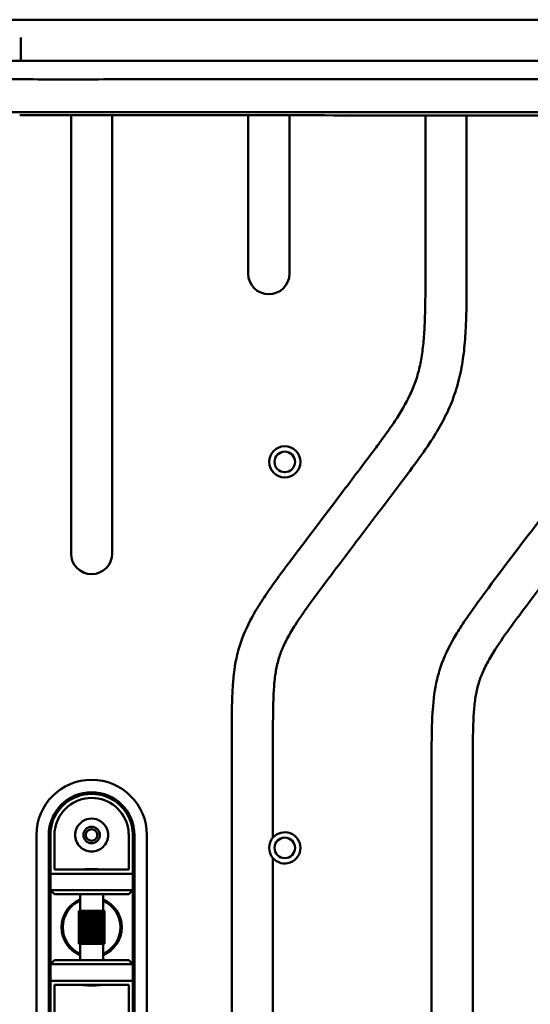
# Model space of a CAD drawing. Header units: millimetres. Extents: x 0 to 4686, y -120 to 1682.
# Tile 213 of 213: x 1497 to 1559, y 1116 to 1236. Entities that reach past the tile are written whole.
import ezdxf

# ---------------------------------------------------------------- set-up
doc = ezdxf.new("R2010")
doc.units = ezdxf.units.MM
doc.header["$LTSCALE"] = 2
doc.layers.add('Sichtbar (ISO)', color=7, linetype='Continuous', lineweight=50)

msp = doc.modelspace()

# ---------------------------------------------------------------- linework, layer by layer
at = {"layer": 'Sichtbar (ISO)'}
for p, q in [((1505.8653, 1230.6471), (1563.1099, 1230.6471)), ((1503.1099, 1224.0381), (1503.1099, 1170.8291)), ((1508.1099, 1170.8291), (1508.1099, 1224.0382)), ((1524.6099, 1224.0377), (1524.6099, 1204.8156)), ((1529.6099, 1204.8156), (1529.6099, 1224.0371)), ((1537.1612, 1224.1646), (1537.1611, 1224.1646)), ((1546.1099, 1224.0228), (1546.1099, 1204.9914)), ((1551.1099, 1204.9914), (1551.1099, 1224.0209)), ((1522.6099, 1148.7601), (1522.6099, 1074.9341)), ((1527.6099, 1136.3274), (1527.6099, 1148.7601)), ((1546.8599, 1145.7721), (1546.8599, 1077.9221)), ((1551.8599, 1077.9221), (1551.8599, 1145.7721)), ((1498.9099, 1086.6471), (1498.9099, 1136.6471)), ((1500.4099, 1086.6471), (1500.4099, 1136.6471)), ((1500.6099, 1136.6471), (1500.6099, 1131.9471)), ((1501.1099, 1136.7197), (1501.1099, 1132.4471)), ((1510.1099, 1132.4471), (1510.1099, 1136.7199)), ((1510.6099, 1131.9471), (1510.6099, 1136.6471)), ((1510.8099, 1136.6471), (1510.8099, 1086.6471)), ((1512.3099, 1136.6471), (1512.3099, 1086.6471)), ((1527.6099, 1089.4574), (1527.6099, 1133.8368)), ((1501.1099, 1132.4471), (1510.1099, 1132.4471)), ((1500.6099, 1131.9471), (1500.6099, 1129.9471)), ((1500.6099, 1131.9471), (1510.6099, 1131.9471)), ((1510.6099, 1129.9471), (1510.6099, 1131.9471)), ((1500.6099, 1120.9471), (1500.6099, 1129.9471)), ((1500.6099, 1129.9471), (1501.1099, 1129.4471)), ((1510.6099, 1129.9471), (1500.6099, 1129.9471)), ((1510.1099, 1129.4471), (1510.6099, 1129.9471)), ((1510.6099, 1129.9471), (1510.6099, 1120.9471)), ((1510.1099, 1129.4471), (1501.1099, 1129.4471)), ((1504.2099, 1127.4471), (1504.2099, 1129.4471)), ((1507.0099, 1127.4471), (1507.0099, 1129.4471)), ((1504.0601, 1127.4471), (1504.0601, 1123.4471)), ((1504.0834, 1127.4471), (1504.0601, 1127.4471)), ((1504.1443, 1127.4471), (1504.0834, 1127.4471)), ((1504.0834, 1127.4471), (1504.0834, 1123.4471)), ((1504.2413, 1127.4471), (1504.1443, 1127.4471)), ((1504.1443, 1127.4471), (1504.1443, 1123.4471)), ((1504.372, 1127.4471), (1504.2413, 1127.4471)), ((1504.2413, 1127.4471), (1504.2413, 1123.4471)), ((1504.5304, 1127.4471), (1504.372, 1127.4471)), ((1504.372, 1127.4471), (1504.372, 1123.4471)), ((1504.5332, 1127.4471), (1504.5304, 1127.4471)), ((1504.5304, 1123.4471), (1504.5304, 1127.4471)), ((1504.6931, 1127.4471), (1504.5332, 1127.4471)), ((1504.5332, 1127.4471), (1504.5332, 1123.4471)), ((1504.6931, 1127.4471), (1504.7208, 1127.4471)), ((1504.6931, 1123.4471), (1504.6931, 1127.4471)), ((1504.7208, 1127.4471), (1504.8783, 1127.4471)), ((1504.7208, 1127.4471), (1504.7208, 1123.4471)), ((1504.9304, 1127.4471), (1504.8783, 1127.4471)), ((1504.8783, 1123.4471), (1504.8783, 1127.4471)), ((1505.0816, 1127.4471), (1504.9304, 1127.4471)), ((1504.9304, 1127.4471), (1504.9304, 1123.4471)), ((1505.1567, 1127.4471), (1505.0816, 1127.4471)), ((1505.0816, 1123.4471), (1505.0816, 1127.4471)), ((1505.2979, 1127.4471), (1505.1567, 1127.4471)), ((1505.1567, 1127.4471), (1505.1567, 1123.4471)), ((1505.3942, 1127.4471), (1505.2979, 1127.4471)), ((1505.2979, 1123.4471), (1505.2979, 1127.4471)), ((1505.5219, 1127.4471), (1505.3942, 1127.4471)), ((1505.3942, 1127.4471), (1505.3942, 1123.4471)), ((1505.6369, 1127.4471), (1505.5219, 1127.4471)), ((1505.5219, 1123.4471), (1505.5219, 1127.4471)), ((1505.748, 1127.4471), (1505.6369, 1127.4471)), ((1505.6369, 1127.4471), (1505.6369, 1123.4471)), ((1505.879, 1127.4471), (1505.748, 1127.4471)), ((1505.748, 1123.4471), (1505.748, 1127.4471)), ((1505.9708, 1127.4471), (1505.879, 1127.4471)), ((1505.879, 1127.4471), (1505.879, 1123.4471)), ((1506.1145, 1127.4471), (1505.9708, 1127.4471)), ((1505.9708, 1123.4471), (1505.9708, 1127.4471)), ((1506.1846, 1127.4471), (1506.1145, 1127.4471)), ((1506.1145, 1127.4471), (1506.1145, 1123.4471)), ((1506.3376, 1127.4471), (1506.1846, 1127.4471)), ((1506.1846, 1123.4471), (1506.1846, 1127.4471)), ((1506.3843, 1127.4471), (1506.3376, 1127.4471)), ((1506.3376, 1127.4471), (1506.3376, 1123.4471)), ((1506.5427, 1127.4471), (1506.3843, 1127.4471)), ((1506.3843, 1123.4471), (1506.3843, 1127.4471)), ((1506.565, 1127.4471), (1506.5427, 1127.4471)), ((1506.5427, 1127.4471), (1506.5427, 1123.4471)), ((1506.7249, 1127.4471), (1506.565, 1127.4471)), ((1506.565, 1123.4471), (1506.565, 1127.4471)), ((1506.7249, 1127.4471), (1506.8796, 1127.4471)), ((1506.7249, 1127.4471), (1506.7249, 1123.4471)), ((1507.003, 1127.4471), (1506.8796, 1127.4471)), ((1506.8796, 1127.4471), (1506.8796, 1123.4471)), ((1507.0922, 1127.4471), (1507.003, 1127.4471)), ((1507.003, 1127.4471), (1507.003, 1123.4471)), ((1507.1448, 1127.4471), (1507.0922, 1127.4471)), ((1507.0922, 1127.4471), (1507.0922, 1123.4471)), ((1507.1597, 1127.4471), (1507.1448, 1127.4471)), ((1507.1448, 1127.4471), (1507.1448, 1123.4471)), ((1507.1597, 1127.4471), (1507.1597, 1123.4471)), ((1504.0601, 1123.4471), (1504.0834, 1123.4471)), ((1504.0834, 1123.4471), (1504.1443, 1123.4471)), ((1504.1443, 1123.4471), (1504.2413, 1123.4471)), ((1504.2099, 1121.4471), (1504.2099, 1123.4471)), ((1504.2413, 1123.4471), (1504.372, 1123.4471)), ((1504.372, 1123.4471), (1504.5304, 1123.4471)), ((1504.5304, 1123.4471), (1504.5332, 1123.4471)), ((1504.5332, 1123.4471), (1504.6931, 1123.4471)), ((1504.6931, 1123.4471), (1504.7208, 1123.4471)), ((1504.7208, 1123.4471), (1504.8783, 1123.4471)), ((1504.8783, 1123.4471), (1504.9304, 1123.4471)), ((1504.9304, 1123.4471), (1505.0816, 1123.4471)), ((1505.0816, 1123.4471), (1505.1567, 1123.4471)), ((1505.1567, 1123.4471), (1505.2979, 1123.4471)), ((1505.2979, 1123.4471), (1505.3942, 1123.4471)), ((1505.3942, 1123.4471), (1505.5219, 1123.4471)), ((1505.5219, 1123.4471), (1505.6369, 1123.4471)), ((1505.6369, 1123.4471), (1505.748, 1123.4471)), ((1505.748, 1123.4471), (1505.879, 1123.4471)), ((1505.879, 1123.4471), (1505.9708, 1123.4471)), ((1505.9708, 1123.4471), (1506.1145, 1123.4471)), ((1506.1145, 1123.4471), (1506.1846, 1123.4471)), ((1506.1846, 1123.4471), (1506.3376, 1123.4471)), ((1506.3376, 1123.4471), (1506.3843, 1123.4471)), ((1506.3843, 1123.4471), (1506.5427, 1123.4471)), ((1506.5427, 1123.4471), (1506.565, 1123.4471)), ((1506.565, 1123.4471), (1506.7249, 1123.4471)), ((1506.7249, 1123.4471), (1506.8796, 1123.4471)), ((1506.8796, 1123.4471), (1507.003, 1123.4471)), ((1507.003, 1123.4471), (1507.0922, 1123.4471)), ((1507.0099, 1121.4471), (1507.0099, 1123.4471)), ((1507.0922, 1123.4471), (1507.1448, 1123.4471)), ((1507.1448, 1123.4471), (1507.1597, 1123.4471)), ((1501.1099, 1121.4471), (1500.6099, 1120.9471)), ((1500.6099, 1120.9471), (1510.6099, 1120.9471)), ((1500.6099, 1120.9471), (1500.6099, 1118.9471)), ((1501.1099, 1121.4471), (1510.1099, 1121.4471)), ((1510.6099, 1120.9471), (1510.1099, 1121.4471)), ((1510.6099, 1118.9471), (1510.6099, 1120.9471)), ((1510.6099, 1118.9471), (1500.6099, 1118.9471)), ((1500.6099, 1118.9471), (1500.6099, 1113.4471)), ((1501.1099, 1118.4471), (1501.1099, 1113.4471)), ((1510.1099, 1118.4471), (1501.1099, 1118.4471)), ((1510.1099, 1113.4471), (1510.1099, 1118.4471)), ((1510.6099, 1113.4471), (1510.6099, 1118.9471))]:
    msp.add_line(p, q, dxfattribs=at)
for centre, radius in [((1529.0449, 1181.9521), 1.9), ((1529.0449, 1181.9521), 1.25), ((1505.6099, 1136.6471), 1), ((1505.6099, 1136.6471), 0.7), ((1529.0449, 1135.0821), 1.25)]:
    msp.add_circle(centre, radius, dxfattribs=at)
for centre, radius, start, end in [((1527.1099, 1204.8156), 2.5, 180, 0), ((1505.6099, 1170.8291), 2.5, 180, 0), ((1505.6099, 1136.6471), 6.7, 0, 180), ((1505.6099, 1136.6471), 5.2, 0, 180), ((1505.6099, 1136.6471), 5, 10.247389, 169.764207), ((1505.6099, 1136.6471), 4.5, 10.24113, 169.759695), ((1505.6099, 1136.6471), 2, 23.578178, 156.421822), ((1529.0449, 1135.0821), 1.9, 139.048369, 220.951631), ((1529.0449, 1135.0821), 1.9, 220.951631, 139.048369), ((1505.6099, 1125.4471), 3.65, 112.554474, 247.445526), ((1505.6099, 1125.4471), 3.5, 113.578178, 246.421822), ((1505.6099, 1125.4471), 3.65, 292.554474, 67.445526), ((1505.6099, 1125.4471), 3.5, 293.578178, 66.421822)]:
    msp.add_arc(centre, radius, start, end, dxfattribs=at)
msp.add_ellipse((1491.3376, 268.8585), major_axis=(1021.975, 47.718), ratio=0.9448487, start_param=1.52114762, end_param=1.52360702, dxfattribs=at)
for points, knots in [([(1497.0257, 1235.6476), (1498.4917, 1235.6482), (1499.9659, 1235.6486), (1502.9187, 1235.6486), (1504.3919, 1235.6481), (1505.8651, 1235.6471)], [-0.885834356, -0.885834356, -0.885834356, -0.885834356, -0.441978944, -0.441978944, -0.000001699, -0.000001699, -0.000001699, -0.000001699]), ([(1505.8651, 1235.6471), (1515.4059, 1235.6471), (1524.9467, 1235.6471), (1544.0283, 1235.6471), (1553.5691, 1235.6471), (1563.1099, 1235.6478)], [0.0000017, 0.0000017, 0.0000017, 0.0000017, 2.86224091, 2.86224091, 5.72448013, 5.72448013, 5.72448013, 5.72448013]), ([(1497.0255, 1233.4831), (1497.0255, 1233.0728), (1497.0254, 1232.1595), (1497.0253, 1231.5923), (1497.0253, 1231.1197), (1497.0252, 1230.6471)], [0, 0, 0, 0, 0.17909379, 0.17909379, 1.0745623, 1.0745623, 1.0745623, 1.0745623]), ([(1494.4806, 1230.6471), (1494.8982, 1230.6471), (1495.3294, 1230.647), (1495.8424, 1230.6471), (1495.9486, 1230.6472), (1496.1363, 1230.6471), (1496.2156, 1230.647), (1496.4774, 1230.6471), (1496.5421, 1230.6477), (1496.7495, 1230.647), (1496.7837, 1230.6463), (1496.8631, 1230.6471), (1496.8762, 1230.6474), (1496.8933, 1230.6477), (1496.899, 1230.6477), (1496.9098, 1230.6478), (1496.9148, 1230.6478), (1496.9283, 1230.6477), (1496.9351, 1230.6475), (1496.9528, 1230.6467), (1496.9594, 1230.6463), (1496.9683, 1230.6461), (1496.9708, 1230.6461), (1496.9884, 1230.6465), (1496.9908, 1230.6491), (1497.0006, 1230.6503), (1497.0024, 1230.6504), (1497.005, 1230.6504), (1497.0059, 1230.6504), (1497.0123, 1230.6501), (1497.0184, 1230.6489), (1497.0252, 1230.6471)], [0.000001, 0.000001, 0.000001, 0.000001, 0.125299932, 0.125299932, 0.158073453, 0.158073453, 0.1830506, 0.1830506, 0.239604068, 0.239604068, 0.283323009, 0.283323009, 0.299335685, 0.299335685, 0.307439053, 0.307439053, 0.314531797, 0.314531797, 0.326560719, 0.326560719, 0.333924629, 0.333924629, 0.336740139, 0.336740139, 0.354143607, 0.354143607, 0.357898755, 0.357898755, 0.35980704, 0.35980704, 0.371638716, 0.371638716, 0.371638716, 0.371638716]), ([(1497.0252, 1230.6471), (1497.7276, 1230.6471), (1499.4326, 1230.6472), (1502.8209, 1230.6472), (1504.3368, 1230.6472), (1505.8653, 1230.6471)], [0.000004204, 0.000004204, 0.000004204, 0.000004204, 0.210709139, 0.210709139, 0.384638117, 0.384638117, 0.384638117, 0.384638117]), ([(1474.7367, 1228.3378), (1476.0348, 1228.3439), (1477.9012, 1228.3755), (1481.169, 1228.395), (1481.8377, 1228.3973), (1483.4339, 1228.4026), (1484.3614, 1228.4071), (1485.8448, 1228.4099), (1486.3962, 1228.4099), (1488.3877, 1228.4152), (1489.8646, 1228.437), (1492.303, 1228.4541), (1493.3106, 1228.4509), (1496.2744, 1228.4283), (1498.0015, 1228.3982), (1506.0773, 1228.4012), (1508.2778, 1228.416), (1520.3992, 1228.4191), (1521.3406, 1228.4162), (1534.41, 1228.4164), (1537.8602, 1228.4169), (1544.4892, 1228.4159), (1547.17, 1228.415), (1552.9184, 1228.4117), (1554.5597, 1228.41), (1556.703, 1228.4088), (1557.9795, 1228.4103), (1559.9128, 1228.4208), (1561.0058, 1228.427), (1563.1639, 1228.4083), (1564.3289, 1228.3721), (1565.8748, 1228.2451), (1566.3826, 1228.1893), (1567.1257, 1228.0781), (1567.3623, 1228.0382), (1567.7125, 1227.9718), (1567.8267, 1227.9489), (1567.9967, 1227.913), (1568.0528, 1227.9009), (1568.1638, 1227.8762), (1568.2176, 1227.864), (1568.2749, 1227.8507)], [0.00064152, 0.00064152, 0.00064152, 0.00064152, 0.46958918, 0.46958918, 0.5887299, 0.5887299, 0.75038009, 0.75038009, 0.84548729, 0.84548729, 1.09333099, 1.09333099, 1.27615685, 1.27615685, 1.63264929, 1.63264929, 1.86820198, 1.86820198, 1.99757367, 1.99757367, 2.0500473, 2.0500473, 2.08558096, 2.08558096, 2.12636633, 2.12636633, 2.18642292, 2.18642292, 2.21732913, 2.21732913, 2.26239971, 2.26239971, 2.28456558, 2.28456558, 2.29497002, 2.29497002, 2.3000167, 2.3000167, 2.30250313, 2.30250313, 2.30494757, 2.30494757, 2.30494757, 2.30494757]), ([(1493.4367, 1224.4134), (1497.521, 1224.415), (1503.7491, 1224.4141), (1517.8831, 1224.413), (1521.7723, 1224.4128), (1529.5457, 1224.4125), (1533.4119, 1224.4124), (1537.2909, 1224.4128)], [-5.46000316, -5.46000316, -5.46000316, -5.46000316, -2.33417845, -2.33417845, -1.16377236, -1.16377236, -0.00007055, -0.00007055, -0.00007055, -0.00007055]), ([(1537.2909, 1224.4128), (1541.4873, 1224.4121), (1545.563, 1224.4041), (1550.6562, 1224.4052), (1551.6395, 1224.4059), (1554.3468, 1224.4099), (1555.5934, 1224.4139), (1558.7439, 1224.4166), (1559.8325, 1224.4142), (1561.131, 1224.4062)], [-1.69932373, -1.69932373, -1.69932373, -1.69932373, -0.9096787, -0.9096787, -0.72079787, -0.72079787, -0.38955845, -0.38955845, -0.00000103, -0.00000103, -0.00000103, -0.00000103]), ([(1496.8879, 1224.0388), (1497.6512, 1224.0387), (1498.4587, 1224.0385), (1499.9678, 1224.0383), (1500.7592, 1224.0381), (1501.542, 1224.0382)], [0.00005086, 0.00005086, 0.00005086, 0.00005086, 0.229043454, 0.229043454, 0.471567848, 0.471567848, 0.471567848, 0.471567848]), ([(1537.0931, 1224.0341), (1531.404, 1224.0374), (1525.344, 1224.0378), (1519.0457, 1224.038), (1517.5147, 1224.038), (1509.2223, 1224.0382), (1506.5672, 1224.0382), (1501.542, 1224.0382)], [-2.91198707, -2.91198707, -2.91198707, -2.91198707, -1.84900486, -1.84900486, -1.50763612, -1.50763612, -0.0000333, -0.0000333, -0.0000333, -0.0000333]), ([(1558.8312, 1224.027), (1555.2749, 1224.032), (1551.1397, 1224.0191), (1544.1947, 1224.0237), (1540.5896, 1224.0309), (1537.0931, 1224.0341)], [-2.05485492, -2.05485492, -2.05485492, -2.05485492, -1.049251, -1.049251, 0, 0, 0, 0]), ([(1558.8312, 1224.027), (1559.1642, 1224.0265), (1559.4972, 1224.0257), (1560.1626, 1224.0235), (1560.4951, 1224.0221), (1560.8275, 1224.0203)], [-0.199629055, -0.199629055, -0.199629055, -0.199629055, -0.099729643, -0.099729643, -0.000001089, -0.000001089, -0.000001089, -0.000001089]), ([(1522.6099, 1148.7601), (1522.6099, 1150.0952), (1522.6099, 1151.4309), (1522.6463, 1152.7652), (1522.6651, 1153.4535), (1522.6936, 1154.1414), (1522.7423, 1154.8285), (1522.8312, 1156.0826), (1522.9875, 1157.3342), (1523.2798, 1158.557), (1523.4366, 1159.2128), (1523.6325, 1159.8603), (1523.8674, 1160.4925), (1524.3124, 1161.6907), (1524.8974, 1162.8336), (1525.5509, 1163.9335), (1525.909, 1164.5363), (1526.2878, 1165.1261), (1526.6784, 1165.7082), (1527.0951, 1166.3289), (1527.5252, 1166.9409), (1527.963, 1167.5473), (1528.4652, 1168.243), (1528.9773, 1168.9314), (1529.491, 1169.6187), (1531.6346, 1172.4873), (1533.8035, 1175.3367), (1535.9654, 1178.1919), (1537.0854, 1179.671), (1538.2035, 1181.1515), (1539.3166, 1182.6353), (1539.6775, 1183.1165), (1540.038, 1183.5979), (1540.3958, 1184.0817), (1540.6643, 1184.4446), (1540.9313, 1184.8088), (1541.1952, 1185.1748), (1541.6083, 1185.7476), (1542.0139, 1186.325), (1542.4047, 1186.9131), (1543.0971, 1187.9555), (1543.7426, 1189.0318), (1544.2702, 1190.1655), (1544.5184, 1190.6988), (1544.7404, 1191.2447), (1544.9308, 1191.8011), (1545.0426, 1192.1281), (1545.1435, 1192.4588), (1545.2337, 1192.7923), (1545.3969, 1193.3955), (1545.5251, 1194.0081), (1545.6277, 1194.6247), (1545.7379, 1195.2874), (1545.8186, 1195.9545), (1545.8802, 1196.6233), (1545.9466, 1197.3433), (1545.9909, 1198.0651), (1546.0223, 1198.7874), (1546.0567, 1199.5782), (1546.0756, 1200.3695), (1546.0878, 1201.1608), (1546.1075, 1202.4375), (1546.1099, 1203.7145), (1546.1099, 1204.9914)], [0, 0, 0, 0, 0.06359954, 0.06359954, 0.06359954, 0.09640429, 0.09640429, 0.09640429, 0.15628374, 0.15628374, 0.15628374, 0.18839964, 0.18839964, 0.18839964, 0.24926502, 0.24926502, 0.24926502, 0.28262286, 0.28262286, 0.28262286, 0.31819671, 0.31819671, 0.31819671, 0.35901071, 0.35901071, 0.35901071, 0.52935644, 0.52935644, 0.52935644, 0.61760272, 0.61760272, 0.61760272, 0.64621942, 0.64621942, 0.64621942, 0.66768788, 0.66768788, 0.66768788, 0.70128061, 0.70128061, 0.70128061, 0.7608135, 0.7608135, 0.7608135, 0.78881425, 0.78881425, 0.78881425, 0.80527165, 0.80527165, 0.80527165, 0.83503816, 0.83503816, 0.83503816, 0.86703293, 0.86703293, 0.86703293, 0.90147254, 0.90147254, 0.90147254, 0.93917426, 0.93917426, 0.93917426, 1, 1, 1, 1]), ([(1551.1099, 1204.9914), (1551.1099, 1203.416), (1551.1098, 1201.8404), (1551.0741, 1200.2654), (1551.0561, 1199.4705), (1551.029, 1198.6758), (1550.9853, 1197.8818), (1550.9346, 1196.959), (1550.8615, 1196.0372), (1550.7497, 1195.1198), (1550.64, 1194.2205), (1550.4932, 1193.3254), (1550.2937, 1192.4416), (1550.0947, 1191.5602), (1549.8434, 1190.6901), (1549.5349, 1189.8408), (1549.233, 1189.0096), (1548.8763, 1188.1984), (1548.478, 1187.4082), (1548.0883, 1186.6352), (1547.6588, 1185.8824), (1547.2014, 1185.1473), (1546.6476, 1184.2573), (1546.0527, 1183.3933), (1545.443, 1182.5402), (1544.6247, 1181.3954), (1543.7796, 1180.2702), (1542.933, 1179.1462), (1541.6245, 1177.4091), (1540.3125, 1175.6749), (1538.9998, 1173.9409), (1537.6827, 1172.2011), (1536.365, 1170.4615), (1535.0504, 1168.7199), (1534.1101, 1167.4742), (1533.1715, 1166.2275), (1532.2536, 1164.9649), (1531.5885, 1164.05), (1530.9342, 1163.1267), (1530.3275, 1162.1726), (1529.9825, 1161.6302), (1529.6529, 1161.0778), (1529.3508, 1160.5104), (1529.0931, 1160.0266), (1528.8554, 1159.5318), (1528.653, 1159.0228), (1528.4664, 1158.5536), (1528.3097, 1158.0723), (1528.1851, 1157.5832), (1528.0525, 1157.0627), (1527.9563, 1156.5335), (1527.8832, 1156.0014), (1527.7983, 1155.3834), (1527.7447, 1154.7615), (1527.7075, 1154.1387), (1527.6792, 1153.6641), (1527.6604, 1153.1889), (1527.6473, 1152.7136), (1527.6359, 1152.298), (1527.6288, 1151.8823), (1527.6236, 1151.4665), (1527.6123, 1150.5644), (1527.6099, 1149.6623), (1527.6099, 1148.7601)], [0, 0, 0, 0, 0.07504599, 0.07504599, 0.07504599, 0.11292292, 0.11292292, 0.11292292, 0.15694532, 0.15694532, 0.15694532, 0.20009904, 0.20009904, 0.20009904, 0.24313014, 0.24313014, 0.24313014, 0.28524424, 0.28524424, 0.28524424, 0.32644481, 0.32644481, 0.32644481, 0.37632687, 0.37632687, 0.37632687, 0.44326295, 0.44326295, 0.44326295, 0.54670974, 0.54670974, 0.54670974, 0.6505088, 0.6505088, 0.6505088, 0.72475204, 0.72475204, 0.72475204, 0.77855695, 0.77855695, 0.77855695, 0.809146, 0.809146, 0.809146, 0.83523166, 0.83523166, 0.83523166, 0.85927362, 0.85927362, 0.85927362, 0.88485306, 0.88485306, 0.88485306, 0.9145683, 0.9145683, 0.9145683, 0.93721924, 0.93721924, 0.93721924, 0.95702441, 0.95702441, 0.95702441, 1, 1, 1, 1]), ([(1546.8599, 1145.7721), (1546.8599, 1147.1072), (1546.8599, 1148.4428), (1546.8963, 1149.7772), (1546.9151, 1150.4654), (1546.9436, 1151.1533), (1546.9923, 1151.8404), (1547.0812, 1153.0946), (1547.2375, 1154.3461), (1547.5298, 1155.5689), (1547.6866, 1156.2247), (1547.8825, 1156.8723), (1548.1174, 1157.5045), (1548.5624, 1158.7026), (1549.1474, 1159.8456), (1549.8009, 1160.9454), (1550.159, 1161.5482), (1550.5378, 1162.1381), (1550.9284, 1162.7201), (1551.3451, 1163.3409), (1551.7752, 1163.9528), (1552.213, 1164.5592), (1552.7152, 1165.2549), (1553.2273, 1165.9433), (1553.741, 1166.6306), (1555.8846, 1169.4992), (1558.0535, 1172.3487), (1560.2154, 1175.2038), (1561.3354, 1176.6829), (1562.4535, 1178.1635), (1563.5666, 1179.6473), (1563.9275, 1180.1284), (1564.288, 1180.6099), (1564.6458, 1181.0936), (1564.9143, 1181.4565), (1565.1813, 1181.8207), (1565.4452, 1182.1868), (1565.8583, 1182.7596), (1566.2639, 1183.3369), (1566.6547, 1183.9251), (1567.3471, 1184.9674), (1567.9926, 1186.0438), (1568.5202, 1187.1775), (1568.7684, 1187.7107), (1568.9904, 1188.2567), (1569.1808, 1188.8131), (1569.2926, 1189.1401), (1569.3935, 1189.4707), (1569.4837, 1189.8042), (1569.6469, 1190.4074), (1569.7751, 1191.0201), (1569.8777, 1191.6366), (1569.9879, 1192.2993), (1570.0686, 1192.9665), (1570.1302, 1193.6353), (1570.1966, 1194.3552), (1570.2409, 1195.0771), (1570.2723, 1195.7994), (1570.3067, 1196.5901), (1570.3256, 1197.3814), (1570.3378, 1198.1728), (1570.3575, 1199.4495), (1570.3599, 1200.7264), (1570.3599, 1202.0033)], [0, 0, 0, 0, 0.06359954, 0.06359954, 0.06359954, 0.09640429, 0.09640429, 0.09640429, 0.15628374, 0.15628374, 0.15628374, 0.18839964, 0.18839964, 0.18839964, 0.24926502, 0.24926502, 0.24926502, 0.28262286, 0.28262286, 0.28262286, 0.31819671, 0.31819671, 0.31819671, 0.35901071, 0.35901071, 0.35901071, 0.52935644, 0.52935644, 0.52935644, 0.61760272, 0.61760272, 0.61760272, 0.64621942, 0.64621942, 0.64621942, 0.66768788, 0.66768788, 0.66768788, 0.70128061, 0.70128061, 0.70128061, 0.7608135, 0.7608135, 0.7608135, 0.78881425, 0.78881425, 0.78881425, 0.80527165, 0.80527165, 0.80527165, 0.83503816, 0.83503816, 0.83503816, 0.86703293, 0.86703293, 0.86703293, 0.90147254, 0.90147254, 0.90147254, 0.93917426, 0.93917426, 0.93917426, 1, 1, 1, 1]), ([(1575.3599, 1202.0033), (1575.3599, 1200.4279), (1575.3598, 1198.8523), (1575.3241, 1197.2774), (1575.3061, 1196.4824), (1575.279, 1195.6877), (1575.2353, 1194.8937), (1575.1846, 1193.9709), (1575.1115, 1193.0492), (1574.9997, 1192.1318), (1574.89, 1191.2325), (1574.7432, 1190.3374), (1574.5437, 1189.4535), (1574.3447, 1188.5722), (1574.0934, 1187.7021), (1573.7849, 1186.8528), (1573.483, 1186.0216), (1573.1263, 1185.2103), (1572.728, 1184.4202), (1572.3383, 1183.6472), (1571.9088, 1182.8944), (1571.4514, 1182.1593), (1570.8976, 1181.2693), (1570.3027, 1180.4053), (1569.693, 1179.5522), (1568.8747, 1178.4074), (1568.0296, 1177.2822), (1567.183, 1176.1582), (1565.8745, 1174.4211), (1564.5625, 1172.6868), (1563.2498, 1170.9529), (1561.9327, 1169.213), (1560.615, 1167.4735), (1559.3004, 1165.7319), (1558.3601, 1164.4862), (1557.4215, 1163.2394), (1556.5036, 1161.9769), (1555.8385, 1161.0619), (1555.1842, 1160.1386), (1554.5775, 1159.1845), (1554.2325, 1158.6421), (1553.9029, 1158.0897), (1553.6008, 1157.5223), (1553.3431, 1157.0385), (1553.1054, 1156.5438), (1552.903, 1156.0347), (1552.7164, 1155.5656), (1552.5597, 1155.0842), (1552.4351, 1154.5951), (1552.3025, 1154.0747), (1552.2063, 1153.5455), (1552.1332, 1153.0134), (1552.0483, 1152.3953), (1551.9947, 1151.7734), (1551.9575, 1151.1507), (1551.9292, 1150.676), (1551.9104, 1150.2009), (1551.8973, 1149.7256), (1551.8859, 1149.31), (1551.8788, 1148.8942), (1551.8736, 1148.4785), (1551.8623, 1147.5764), (1551.8599, 1146.6742), (1551.8599, 1145.7721)], [0, 0, 0, 0, 0.07504599, 0.07504599, 0.07504599, 0.11292292, 0.11292292, 0.11292292, 0.15694532, 0.15694532, 0.15694532, 0.20009904, 0.20009904, 0.20009904, 0.24313014, 0.24313014, 0.24313014, 0.28524424, 0.28524424, 0.28524424, 0.32644481, 0.32644481, 0.32644481, 0.37632687, 0.37632687, 0.37632687, 0.44326295, 0.44326295, 0.44326295, 0.54670974, 0.54670974, 0.54670974, 0.6505088, 0.6505088, 0.6505088, 0.72475204, 0.72475204, 0.72475204, 0.77855695, 0.77855695, 0.77855695, 0.809146, 0.809146, 0.809146, 0.83523166, 0.83523166, 0.83523166, 0.85927362, 0.85927362, 0.85927362, 0.88485306, 0.88485306, 0.88485306, 0.9145683, 0.9145683, 0.9145683, 0.93721924, 0.93721924, 0.93721924, 0.95702441, 0.95702441, 0.95702441, 1, 1, 1, 1]), ([(1500.6895, 1137.5356), (1500.663, 1137.3891), (1500.6431, 1137.2416), (1500.6165, 1136.9446), (1500.6099, 1136.7957), (1500.6099, 1136.6471)], [-0.0896395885, -0.0896395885, -0.0896395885, -0.0896395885, -0.0449657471, -0.0449657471, -0.0000014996, -0.0000014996, -0.0000014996, -0.0000014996]), ([(1501.1099, 1136.7197), (1501.1098, 1136.8405), (1501.1157, 1136.9617), (1501.1397, 1137.205), (1501.1578, 1137.3265), (1501.1816, 1137.4471)], [0.0000013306, 0.0000013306, 0.0000013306, 0.0000013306, 0.0366368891, 0.0366368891, 0.0735192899, 0.0735192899, 0.0735192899, 0.0735192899]), ([(1507.4429, 1137.4471), (1507.4487, 1137.4339), (1507.4543, 1137.4207), (1507.5608, 1137.1616), (1507.6099, 1136.895), (1507.6099, 1136.3854), (1507.5557, 1136.1122), (1507.3453, 1135.6171), (1507.1892, 1135.3948), (1506.838, 1135.0501), (1506.6195, 1134.9007), (1506.1337, 1134.6991), (1505.8659, 1134.6471), (1505.3539, 1134.6471), (1505.0861, 1134.6991), (1504.6003, 1134.9007), (1504.3818, 1135.0501), (1504.0305, 1135.3948), (1503.8745, 1135.6171), (1503.6641, 1136.1122), (1503.6099, 1136.3854), (1503.6099, 1136.895), (1503.659, 1137.1616), (1503.7655, 1137.4207), (1503.7711, 1137.4339), (1503.7769, 1137.4471)], [0.223226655, 0.223226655, 0.223226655, 0.223226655, 0.227296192, 0.227296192, 0.302635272, 0.302635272, 0.382176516, 0.382176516, 0.461717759, 0.461717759, 0.53851318, 0.53851318, 0.6153086, 0.6153086, 0.69210402, 0.69210402, 0.768899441, 0.768899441, 0.848440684, 0.848440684, 0.927981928, 0.927981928, 1.003321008, 1.003321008, 1.007390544, 1.007390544, 1.007390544, 1.007390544]), ([(1510.0382, 1137.4472), (1510.062, 1137.3265), (1510.0801, 1137.2051), (1510.1041, 1136.9618), (1510.1101, 1136.8407), (1510.1099, 1136.7199)], [0.0000013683, 0.0000013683, 0.0000013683, 0.0000013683, 0.0368874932, 0.0368874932, 0.0735202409, 0.0735202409, 0.0735202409, 0.0735202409]), ([(1510.6099, 1136.6471), (1510.6099, 1136.7958), (1510.6033, 1136.9449), (1510.5766, 1137.2421), (1510.5567, 1137.3898), (1510.5301, 1137.5366)], [-0.0897340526, -0.0897340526, -0.0897340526, -0.0897340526, -0.0447445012, -0.0447445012, -0.0000014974, -0.0000014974, -0.0000014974, -0.0000014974]), ([(1504.2242, 1132.4471), (1504.2954, 1132.4472), (1504.3813, 1132.4517), (1504.6179, 1132.4673), (1504.798, 1132.482), (1505.193, 1132.5044), (1505.408, 1132.5115), (1505.6099, 1132.5115), (1505.8117, 1132.5115), (1506.0267, 1132.5044), (1506.4218, 1132.482), (1506.6019, 1132.4673), (1506.8385, 1132.4517), (1506.9244, 1132.4472), (1506.9955, 1132.4471)], [-0.161281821, -0.161281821, -0.161281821, -0.161281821, -0.121109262, -0.121109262, -0.060554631, -0.060554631, 0, 0, 0, 0.060554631, 0.060554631, 0.121109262, 0.121109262, 0.161281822, 0.161281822, 0.161281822, 0.161281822]), ([(1506.9955, 1118.4471), (1506.9244, 1118.447), (1506.8385, 1118.4425), (1506.6019, 1118.4269), (1506.4218, 1118.4122), (1506.0267, 1118.3898), (1505.8117, 1118.3827), (1505.408, 1118.3827), (1505.193, 1118.3898), (1504.798, 1118.4122), (1504.6179, 1118.4269), (1504.3813, 1118.4425), (1504.2954, 1118.447), (1504.2242, 1118.4471)], [0.328293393, 0.328293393, 0.328293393, 0.328293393, 0.368465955, 0.368465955, 0.429020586, 0.429020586, 0.489575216, 0.489575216, 0.550129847, 0.550129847, 0.610684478, 0.610684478, 0.65085704, 0.65085704, 0.65085704, 0.65085704])]:
    msp.add_open_spline(points, degree=3, knots=knots, dxfattribs=at)

doc.saveas('drawing.dxf')
